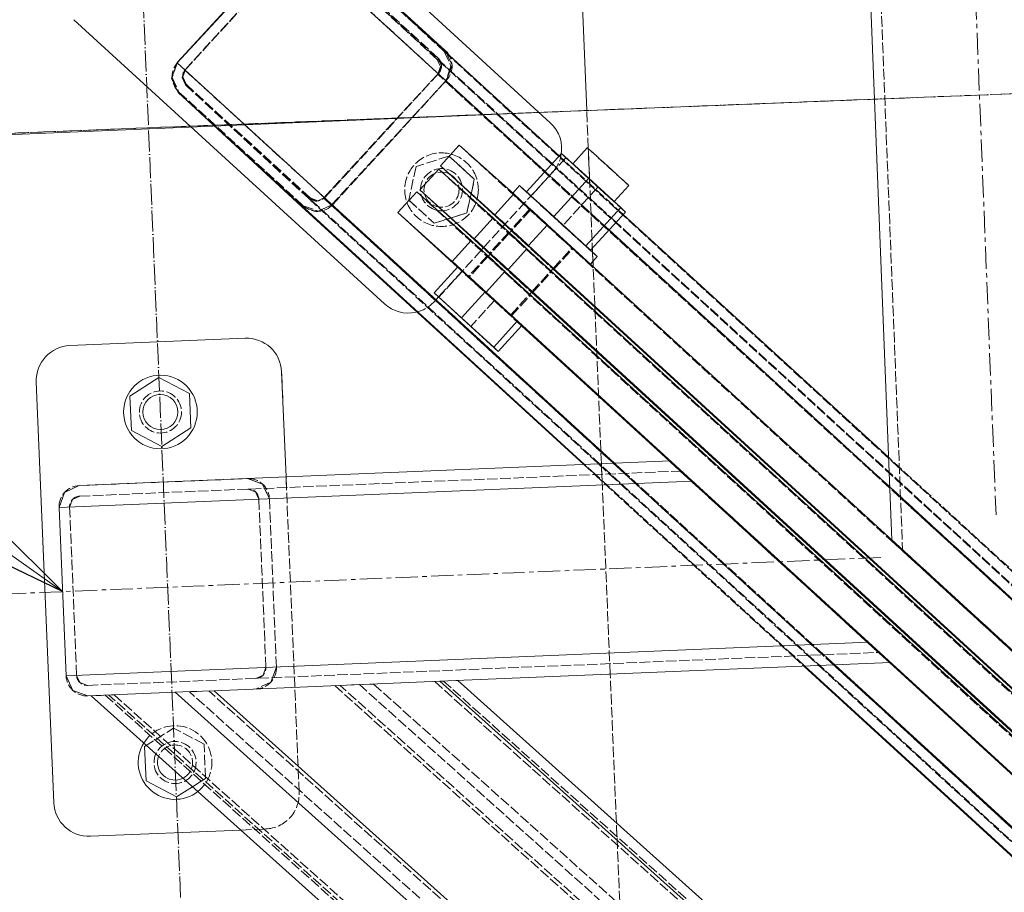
# Model space of a CAD drawing. Header units: millimetres. Extents: x -15129 to 9171, y -18789 to 5877.
# Tile 183 of 256: x -12043 to -11763, y -1442 to -1193. Entities that reach past the tile are written whole.
import ezdxf

# ---------------------------------------------------------------- set-up
doc = ezdxf.new("R2010")
doc.units = ezdxf.units.MM
for name, pattern in [('ACAD_ISO02W100', [15, 12, -3]), ('ACAD_ISO04W100', [30, 24, -3, 0, -3]), ('CENTER', [50.8, 31.75, -6.35, 6.35, -6.35])]:
    doc.linetypes.add(name, pattern=pattern)
for name, color, linetype in [('AS_Belki', 145, 'Continuous'), ('AS_Blachy', 30, 'Continuous'), ('AS_DIM_ON', 7, 'Continuous'), ('AS_Kotwy', 9, 'Continuous'), ('AS_Sciany betonowe', 252, 'Continuous'), ('AS_Siatki', 72, 'Continuous'), ('AS_Sruby', 9, 'Continuous')]:
    doc.layers.add(name, color=color, linetype=linetype)

msp = doc.modelspace()

# ---------------------------------------------------------------- linework, layer by layer
at = {"color": 5, "linetype": 'CENTER', "lineweight": 13, "ltscale": 0.2}
for p, q in [((-11791.27, -668.67, -8532.25), (-11765.04, -1333.97, 3773.14)), ((-13245.72, -1406.54, 76020.01), (-11796.7, -1346.1, 59713.92))]:
    msp.add_line(p, q, dxfattribs=at)
at = {"color": 7, "lineweight": 13}
msp.add_line((-12031.13, -1355.88), (-12580.38, -967.33), dxfattribs=at)
at = {"color": 0, "linetype": 'ByBlock', "lineweight": -2}
for p, q in [((-12067.14, -1320.2), (-12031.13, -1355.88)), ((-12031.13, -1355.88), (-12076.76, -1333.81))]:
    msp.add_line(p, q, dxfattribs=at)
at = {"layer": 'AS_Belki', "color": 145, "linetype": 'Continuous', "lineweight": 13, "ltscale": 0.25}
for p, q in [((-11802.73, -1139.56), (-11794.78, -1341.08)), ((-11965.93, -1169.91), (-11998.47, -1205.19)), ((-11965.92, -1169.59), (-11998.33, -1205)), ((-11893.62, -1236.08), (-11965.93, -1169.91)), ((-11889.59, -1231.67), (-11957.46, -1169.55)), ((-11922.04, -1201.62), (-11957.45, -1169.22)), ((-11921.75, -1202.24), (-11922.04, -1201.62)), ((-11998.47, -1205.19), (-12000.06, -1209.5)), ((-11873.79, -1319.29), (-11998.47, -1205.19)), ((-11998.33, -1205), (-11998.35, -1205.07)), ((-12000.06, -1209.5), (-11998.14, -1213.66)), ((-11998.14, -1213.66), (-11963, -1246.07)), ((-11882.32, -1319.65), (-11998.14, -1213.66)), ((-11963, -1246.07), (-11882.59, -1319.66)), ((-11795.71, -1317.58), (-11871.33, -1248.38)), ((-11795.38, -1325.98), (-11875.35, -1252.8)), ((-11857.88, -1318.63), (-12026.39, -1325.66)), ((-11856.02, -1320.31), (-11857.88, -1318.63)), ((-11851.57, -1324.37), (-11856.02, -1320.31)), ((-11851.57, -1324.37), (-12032.13, -1331.9)), ((-12030.55, -1327.59), (-12032.13, -1331.9)), ((-12026.39, -1325.66), (-12030.55, -1327.59)), ((-12032.13, -1331.9), (-12030.13, -1379.86)), ((-12032.13, -1331.9), (-12030.13, -1379.86)), ((-11794.78, -1341.08), (-11756.61, -1376.03)), ((-11801.36, -1370.32), (-12030.13, -1379.86)), ((-11796.93, -1374.38), (-11801.36, -1370.32)), ((-11795.12, -1376.06), (-11796.93, -1374.38)), ((-11923.56, -1381.42), (-11795.12, -1376.06)), ((-11819.83, -1377.1), (-10904.81, -2214.46)), ((-10904.54, -2214.45), (-11819.56, -1377.08)), ((-10896.01, -2214.09), (-11811.03, -1376.73)), ((-12030.13, -1379.86), (-12028.2, -1384.03)), ((-12030.13, -1379.86), (-12028.2, -1384.03)), ((-11987.96, -1384.11), (-11923.56, -1381.42)), ((-11918.74, -1381.22), (-11923.56, -1381.42)), ((-11824.04, -1470.61), (-11923.56, -1381.42)), ((-11918.5, -1381.21), (-11918.74, -1381.22)), ((-11823.88, -1466.02), (-11918.5, -1381.21)), ((-12028.2, -1384.03), (-12023.89, -1385.61)), ((-12023.89, -1385.61), (-11994.53, -1384.38)), ((-12022.98, -1385.57), (-11879.43, -1514.23)), ((-11994.53, -1384.38), (-11999, -1384.57)), ((-11999, -1384.57), (-11855.45, -1513.23)), ((-11994.53, -1384.38), (-11987.96, -1384.11)), ((-11987.96, -1384.11), (-11849.3, -1508.38))]:
    msp.add_line(p, q, dxfattribs=at)
at = {"layer": 'AS_Belki', "color": 84, "linetype": 'ACAD_ISO02W100', "lineweight": 13, "ltscale": 0.25}
for p, q in [((-11799.73, -1139.44), (-11791.67, -1343.95)), ((-11957.46, -1169.55), (-11922.32, -1201.97)), ((-11963.73, -1171.94), (-11996.27, -1207.22)), ((-11996.11, -1207.03), (-11963.71, -1171.62)), ((-11963.73, -1171.94), (-9882.04, -3076.96)), ((-11959.5, -1171.76), (-11924.35, -1204.18)), ((-11891.61, -1233.88), (-11959.5, -1171.76)), ((-11959.47, -1171.43), (-11924.06, -1203.83)), ((-11924.06, -1203.83), (-11923.77, -1204.45)), ((-11922.32, -1201.97), (-11920.41, -1206.13)), ((-11922.32, -1201.97), (-9916.14, -3037.89)), ((-11920.09, -1205.78), (-11921.75, -1202.24)), ((-11998.35, -1205.07), (-11999.9, -1209.32)), ((-11924.35, -1204.18), (-11923.4, -1206.25)), ((-10853.86, -2183.82), (-11924.35, -1204.18)), ((-11923.4, -1206.25), (-11924.19, -1208.41)), ((-11923.09, -1205.91), (-11923.87, -1208.07)), ((-11923.77, -1204.45), (-11923.09, -1205.91)), ((-11920.41, -1206.13), (-11922, -1210.43)), ((-11920.65, -1207.31), (-11920.09, -1205.78)), ((-11999.9, -1209.32), (-11997.95, -1213.48)), ((-11996.27, -1207.22), (-11997.07, -1209.37)), ((-11997.07, -1209.37), (-11996.11, -1211.45)), ((-11996.9, -1209.19), (-11996.11, -1207.03)), ((-11995.93, -1211.27), (-11996.9, -1209.19)), ((-11996.27, -1207.22), (-9914.24, -3112.56)), ((-11924.19, -1208.41), (-11956.74, -1243.69)), ((-11923.87, -1208.07), (-11956.28, -1243.48)), ((-11795.37, -1326.3), (-11924.19, -1208.41)), ((-11921.66, -1210.1), (-11920.65, -1207.31)), ((-11996.11, -1211.45), (-11960.97, -1243.87)), ((-11996.11, -1211.45), (-9918.5, -3112.74)), ((-11960.52, -1243.67), (-11995.93, -1211.27)), ((-11922, -1210.43), (-11954.54, -1245.72)), ((-11954.06, -1245.51), (-11921.66, -1210.1)), ((-11922, -1210.43), (-9924.65, -3038.27)), ((-11962.54, -1245.88), (-11997.95, -1213.48)), ((-11871.33, -1248.38), (-11889.59, -1231.67)), ((-11873.35, -1250.6), (-11891.61, -1233.88)), ((-11875.35, -1252.8), (-11893.62, -1236.08)), ((-11958.7, -1247.65), (-11963, -1246.07)), ((-11962.54, -1245.88), (-11958.23, -1247.45)), ((-11960.97, -1243.87), (-11878.34, -1319.48)), ((-11958.82, -1244.66), (-11960.97, -1243.87)), ((-11958.37, -1244.45), (-11960.52, -1243.67)), ((-11956.74, -1243.69), (-11958.82, -1244.66)), ((-11954.54, -1245.72), (-11958.7, -1247.65)), ((-11958.36, -1244.45), (-11958.37, -1244.45)), ((-11956.28, -1243.48), (-11958.36, -1244.45)), ((-11957.45, -1247.09), (-11954.06, -1245.51)), ((-11874.11, -1319.31), (-11956.74, -1243.69)), ((-11954.54, -1245.72), (-9956.85, -3073.87)), ((-11958.23, -1247.45), (-11957.45, -1247.09)), ((-10853.87, -2183.55), (-11873.35, -1250.6)), ((-11858.17, -1318.64), (-11857.88, -1318.63)), ((-11856.35, -1320.33), (-11858.17, -1318.64)), ((-11736.53, -1371.73), (-11795.71, -1317.58)), ((-12026.26, -1328.66), (-11854.74, -1321.5)), ((-11882.59, -1319.66), (-11879.45, -1322.53)), ((-11879.18, -1322.52), (-11882.32, -1319.65)), ((-11878.34, -1319.48), (-11875.2, -1322.36)), ((-11870.97, -1322.18), (-11874.11, -1319.31)), ((-11870.65, -1322.17), (-11873.79, -1319.29)), ((-11851.92, -1324.39), (-11856.35, -1320.33)), ((-11854.74, -1321.5), (-11855.03, -1321.51)), ((-11854.12, -1322.36), (-11855.03, -1321.51)), ((-11853.81, -1322.34), (-11854.74, -1321.5)), ((-12026.39, -1325.66), (-11978.43, -1323.66)), ((-11978.43, -1323.66), (-11980.97, -1323.76)), ((-11974.12, -1325.24), (-11978.43, -1323.66)), ((-11978.43, -1323.66), (-11974.12, -1325.24)), ((-11879.45, -1322.53), (-11822.97, -1374.22)), ((-11822.7, -1374.21), (-11879.18, -1322.52)), ((-11875.2, -1322.36), (-11818.72, -1374.05)), ((-11814.48, -1373.87), (-11870.97, -1322.18)), ((-11814.17, -1373.86), (-11870.65, -1322.17)), ((-11851.91, -1324.39), (-11854.12, -1322.36)), ((-11851.59, -1324.37), (-11853.81, -1322.34)), ((-11803.26, -1368.92), (-11851.92, -1324.39)), ((-11801.7, -1370.33), (-11851.91, -1324.39)), ((-11801.38, -1370.32), (-11851.59, -1324.37)), ((-11978.3, -1326.66), (-11976.15, -1327.44)), ((-11976.15, -1327.44), (-11975.18, -1329.53)), ((-11973.55, -1326.46), (-11974.12, -1325.24)), ((-11974.12, -1325.24), (-11972.18, -1329.4)), ((-11972.18, -1329.4), (-11973.55, -1326.46)), ((-11736.2, -1380.14), (-11795.38, -1325.98)), ((-12029.13, -1331.78), (-12028.35, -1329.62)), ((-12028.34, -1329.62), (-12029.13, -1331.78)), ((-12028.35, -1329.62), (-12026.26, -1328.66)), ((-12026.26, -1328.66), (-12028.34, -1329.62)), ((-11975.18, -1329.53), (-11973.18, -1377.49)), ((-11975.18, -1329.53), (-11973.18, -1377.49)), ((-11970.18, -1377.36), (-11972.18, -1329.4)), ((-11736.19, -1380.45), (-11792.25, -1329.15)), ((-12027.13, -1379.74), (-12029.13, -1331.78)), ((-12029.13, -1331.78), (-12027.13, -1379.74)), ((-11794.78, -1341.08), (-11794.77, -1341.45)), ((-11794.78, -1341.09), (-11794.78, -1341.1)), ((-11794.78, -1341.1), (-11794.77, -1341.45)), ((-11794.77, -1341.45), (-11732.48, -1398.46)), ((-11791.67, -1343.94), (-11791.67, -1343.95)), ((-11791.67, -1343.95), (-11791.66, -1344.28)), ((-11791.67, -1343.95), (-11735.6, -1395.27)), ((-11791.66, -1344.28), (-11735.59, -1395.6)), ((-11801.72, -1370.33), (-11803.26, -1368.92)), ((-11797.27, -1374.4), (-11801.72, -1370.33)), ((-11799.47, -1372.36), (-11801.7, -1370.33)), ((-11799.16, -1372.35), (-11801.38, -1370.32)), ((-11798.54, -1373.2), (-11799.47, -1372.36)), ((-11798.26, -1373.19), (-11799.16, -1372.35)), ((-12024.01, -1382.61), (-11798.26, -1373.19)), ((-11822.97, -1374.22), (-11819.83, -1377.1)), ((-11819.56, -1377.08), (-11822.7, -1374.21)), ((-11818.72, -1374.05), (-11815.58, -1376.92)), ((-11811.35, -1376.74), (-11814.48, -1373.87)), ((-11811.03, -1376.73), (-11814.17, -1373.86)), ((-11798.54, -1373.2), (-11798.26, -1373.19)), ((-11795.4, -1376.08), (-11797.27, -1374.4)), ((-11973.18, -1377.49), (-11973.97, -1379.64)), ((-11973.18, -1377.49), (-11973.97, -1379.64)), ((-11970.18, -1377.36), (-11971.76, -1381.67)), ((-11971.3, -1380.41), (-11970.18, -1377.36)), ((-11815.58, -1376.92), (-10900.56, -2214.28)), ((-10896.33, -2214.11), (-11811.35, -1376.74)), ((-11795.12, -1376.06), (-11795.4, -1376.08)), ((-12026.17, -1381.82), (-12027.13, -1379.74)), ((-12027.13, -1379.74), (-12026.17, -1381.82)), ((-11973.97, -1379.64), (-11976.05, -1380.61)), ((-11973.97, -1379.64), (-11976.05, -1380.61)), ((-11971.76, -1381.67), (-11971.3, -1380.41)), ((-12026.17, -1381.82), (-12024.01, -1382.61)), ((-11971.76, -1381.67), (-11975.93, -1383.61)), ((-11953.53, -1382.67), (-11854.02, -1471.86)), ((-11852.52, -1471.8), (-11952.03, -1382.61)), ((-11946.51, -1382.38), (-11948.75, -1382.47)), ((-11942.48, -1382.21), (-11946.96, -1382.4)), ((-11849.44, -1469.38), (-11946.51, -1382.38)), ((-11942.48, -1382.21), (-11847.86, -1467.02)), ((-11922.65, -1381.38), (-11925.06, -1381.48)), ((-11925.06, -1381.48), (-11825.54, -1470.68)), ((-11922.53, -1381.38), (-11922.65, -1381.38)), ((-11825.46, -1468.38), (-11922.53, -1381.38)), ((-12022.75, -1385.56), (-12022.98, -1385.57)), ((-12016.43, -1385.3), (-12022.75, -1385.56)), ((-12018.96, -1385.4), (-11877.85, -1511.87)), ((-12018.84, -1385.4), (-12018.96, -1385.4)), ((-11879.27, -1509.63), (-12017.93, -1385.36)), ((-12016.43, -1385.3), (-11877.77, -1509.57)), ((-11992.74, -1384.31), (-11994.98, -1384.4)), ((-11853.88, -1510.87), (-11994.98, -1384.4)), ((-11850.8, -1508.45), (-11989.46, -1384.17))]:
    msp.add_line(p, q, dxfattribs=at)
for centre, start, end in [((-11926.09, -1206.05), 317.5375, 47.5375), ((-11993.9, -1209.05), 137.5375, 227.5375), ((-11958.49, -1241.46), 227.5375, 317.5375), ((-11978.18, -1329.65), 2.3883, 92.3883), ((-12026.14, -1331.65), 92.3883, 182.3883), ((-11976.18, -1377.61), 272.3883, 2.3883), ((-12024.14, -1379.61), 182.3883, 272.3883)]:
    msp.add_arc(centre, 3, start, end, dxfattribs=at)
at = {"layer": 'AS_Belki', "color": 84, "linetype": 'ACAD_ISO02W100', "lineweight": 13, "ltscale": 0.25, "extrusion": (3.71635e-14, 1.73593e-14, -1)}
msp.add_arc((11926.09, -1206.05), 6, 132.4625, 222.4625, dxfattribs=at)
at = {"layer": 'AS_Belki', "color": 84, "linetype": 'ACAD_ISO02W100', "lineweight": 13, "ltscale": 0.25, "extrusion": (1.1149e-13, 5.20778e-14, -1)}
msp.add_arc((11993.9, -1209.05, 0), 6, 312.4625, 42.4625, dxfattribs=at)
at = {"layer": 'AS_Belki', "color": 84, "linetype": 'ACAD_ISO02W100', "lineweight": 13, "ltscale": 0.25, "extrusion": (-1.40037e-14, -3.85534e-14, -1)}
msp.add_arc((11958.49, -1241.46), 6, 222.4625, 312.4625, dxfattribs=at)
at = {"layer": 'AS_Belki', "color": 84, "linetype": 'ACAD_ISO02W100', "lineweight": 13, "ltscale": 0.25, "extrusion": (-2.37929e-15, -4.24767e-15, -1)}
msp.add_arc((11978.18, -1329.65), 6, 87.6117, 177.6117, dxfattribs=at)
at = {"layer": 'AS_Belki', "color": 84, "linetype": 'ACAD_ISO02W100', "lineweight": 13, "ltscale": 0.25, "extrusion": (5.59521e-15, 8.34722e-16, -1)}
msp.add_arc((12026.14, -1331.65), 6, 357.6117, 87.6117, dxfattribs=at)
at = {"layer": 'AS_Belki', "color": 84, "linetype": 'ACAD_ISO02W100', "lineweight": 13, "ltscale": 0.25, "extrusion": (1.34189e-14, -2.03017e-15, -1)}
msp.add_arc((11976.18, -1377.61), 6, 177.6117, 267.6117, dxfattribs=at)
at = {"layer": 'AS_Belki', "color": 84, "linetype": 'ACAD_ISO02W100', "lineweight": 13, "ltscale": 0.25, "extrusion": (-5.24417e-15, -1.20714e-14, -1)}
msp.add_arc((12024.14, -1379.61), 6, 267.6117, 357.6117, dxfattribs=at)
at = {"layer": 'AS_Blachy', "color": 145, "linetype": 'Continuous', "lineweight": 13, "ltscale": 0.25}
for p, q in [((-11892.1, -1222.24), (-11980.63, -1141.22)), ((-12027.89, -1192.86), (-11939.36, -1273.88)), ((-11918.05, -1228.63), (-11923.44, -1234.54)), ((-11902.53, -1242.54), (-11918.05, -1228.63)), ((-11923.44, -1234.54), (-11903.19, -1253.07)), ((-11907.92, -1248.45), (-11923.44, -1234.54)), ((-11923.91, -1235.47), (-11929.31, -1241.38)), ((-11908.4, -1249.37), (-11923.91, -1235.47)), ((-11930.18, -1241.93), (-11935.57, -1247.84)), ((-11914.66, -1255.84), (-11930.18, -1241.93)), ((-11929.31, -1241.38), (-11909.26, -1259.72)), ((-11929.31, -1241.38), (-11913.79, -1255.28)), ((-11907.92, -1248.45), (-11902.53, -1242.54)), ((-11918.55, -1263.42), (-11935.57, -1247.84)), ((-11935.57, -1247.84), (-11920.06, -1261.75)), ((-11913.79, -1255.28), (-11908.4, -1249.37)), ((-11892.88, -1251.32), (-11898.28, -1257.23)), ((-11689.09, -1437.81), (-11892.88, -1251.32)), ((-11920.06, -1261.75), (-11914.66, -1255.84)), ((-11894.66, -1260.53), (-11898.28, -1257.23)), ((-11898.75, -1258.15), (-11904.14, -1264.06)), ((-11685.53, -1453.27), (-11898.75, -1258.15)), ((-11694.49, -1443.72), (-11894.66, -1260.53)), ((-11905.02, -1264.61), (-11910.41, -1270.52)), ((-11701.23, -1451.11), (-11905.02, -1264.61)), ((-11904.14, -1264.06), (-11900.73, -1267.18)), ((-11891.39, -1263.88), (-11723.38, -1417.63)), ((-11900.73, -1267.18), (-11690.92, -1459.18)), ((-11910.41, -1270.52), (-11906.8, -1273.83)), ((-11897.46, -1270.52), (-11729.45, -1424.27)), ((-11906.8, -1273.83), (-11706.62, -1457.02)), ((-11900.29, -1280.13), (-11858.2, -1318.64)), ((-11979.1, -1283.65), (-12029.05, -1285.73)), ((-11967.44, -1323.2), (-11968.69, -1293.23)), ((-12038.63, -1296.14), (-12033.63, -1416.04)), ((-11795.44, -1376.08), (-11738.74, -1427.97)), ((-12023.22, -1425.61), (-11980.3, -1423.82))]:
    msp.add_line(p, q, dxfattribs=at)
at = {"layer": 'AS_Blachy', "color": 84, "linetype": 'ACAD_ISO02W100', "lineweight": 13, "ltscale": 0.25}
for p, q in [((-11918.05, -1228.63), (-11700.61, -1427.62)), ((-11891.48, -1236.36), (-11925.23, -1273.25)), ((-11923.91, -1235.47), (-11697.04, -1443.08)), ((-11930.18, -1241.93), (-11712.74, -1440.92)), ((-11897.66, -1243.12), (-11897.61, -1243.07)), ((-11899.69, -1245.34), (-11899.58, -1245.22)), ((-11897.96, -1246.85), (-11903.35, -1252.76)), ((-11904.02, -1253.5), (-11909.42, -1259.41)), ((-11903.19, -1253.07), (-11891.39, -1263.88)), ((-11910.09, -1260.14), (-11915.47, -1266.04)), ((-11911.73, -1258.5), (-11911.21, -1257.93)), ((-11909.26, -1259.72), (-11897.46, -1270.52)), ((-11891.06, -1264), (-11885.67, -1258.09)), ((-11900.29, -1280.13), (-11918.55, -1263.42)), ((-11917.29, -1264.57), (-11917.2, -1264.47)), ((-11897.13, -1270.65), (-11891.73, -1264.74)), ((-11915.47, -1266.04), (-11915.48, -1266.05)), ((-11903.16, -1277.27), (-11897.8, -1271.39)), ((-11925.23, -1273.25), (-11923.98, -1271.89)), ((-11903.19, -1277.3), (-11903.16, -1277.27)), ((-11968.22, -1304.43), (-11968.69, -1293.23)), ((-11858.2, -1318.64), (-11855.07, -1321.52)), ((-11855.07, -1321.52), (-11798.58, -1373.21)), ((-11967.31, -1326.2), (-11967.44, -1323.2)), ((-11963.69, -1413.12), (-11967.44, -1323.2)), ((-11798.58, -1373.21), (-11795.44, -1376.08)), ((-11964.94, -1383.15), (-11965.06, -1380.15)), ((-11963.69, -1413.12), (-11964.05, -1404.34)), ((-11980.3, -1423.82), (-11973.26, -1423.53)), ((-11980.3, -1423.82), (-11976.28, -1423.66))]:
    msp.add_line(p, q, dxfattribs=at)
at = {"layer": 'AS_Blachy', "color": 84, "linetype": 'ACAD_ISO02W100', "lineweight": 13, "ltscale": 0.25, "extrusion": (-0.674003, -0.73872, 0.003648)}
for centre in [(-7940.6, -32.62, 8940.34), (-7940.6, -32.65, 8949.34), (-7940.6, -32.68, 8958.34), (-7940.6, -32.71, 8966.34)]:
    msp.add_circle(centre, 9, dxfattribs=at)
at = {"layer": 'AS_Blachy', "color": 84, "linetype": 'ACAD_ISO02W100', "lineweight": 13, "ltscale": 0.25}
for centre in [(-12003.24, -1304.68), (-11999.07, -1404.59)]:
    msp.add_circle(centre, 6, dxfattribs=at)
at = {"layer": 'AS_Blachy', "color": 145, "linetype": 'Continuous', "lineweight": 13, "ltscale": 0.25}
for centre, start, end in [((-11898.85, -1229.61), 348.0629, 47.5375), ((-11932.61, -1266.5), 227.5375, 282.397), ((-11978.68, -1293.64), 2.3883, 92.3883), ((-12028.64, -1295.73), 92.3883, 182.3883), ((-12023.64, -1415.62), 182.3883, 272.3883)]:
    msp.add_arc(centre, 10, start, end, dxfattribs=at)
at = {"layer": 'AS_Blachy', "color": 84, "linetype": 'ACAD_ISO02W100', "lineweight": 13, "ltscale": 0.25}
for centre, start, end in [((-11898.85, -1229.61), 317.5375, 348.0629), ((-11932.61, -1266.5), 282.397, 317.5375), ((-11973.68, -1413.54), 272.3883, 2.3883)]:
    msp.add_arc(centre, 10, start, end, dxfattribs=at)
at = {"layer": 'AS_Blachy', "color": 84, "linetype": 'ACAD_ISO02W100', "lineweight": 13, "ltscale": 0.25, "extrusion": (1.50574e-15, -5.46929e-16, -1)}
msp.add_arc((11923.11, -1241.31), 6, 357.5228, 357.4625, dxfattribs=at)
at = {"layer": 'AS_Blachy', "color": 145, "linetype": 'Continuous', "lineweight": 13, "ltscale": 0.25, "extrusion": (-0.674003, -0.73872, 0.003648)}
for centre in [(-7945.96, -32.62, 8940.24), (-7945.96, -32.65, 8948.24), (-7945.69, -32.65, 8949.24), (-7945.96, -32.68, 8958.24), (-7945.69, -32.68, 8957.24), (-7945.96, -32.71, 8966.24)]:
    msp.add_arc(centre, 10, 67.7371, 157.7371, dxfattribs=at)
at = {"layer": 'AS_Blachy', "color": 145, "linetype": 'Continuous', "lineweight": 13, "ltscale": 0.25, "extrusion": (0.674003, 0.73872, -0.003648)}
for centre in [(7940.6, -32.65, -8948.34), (7940.6, -32.68, -8957.34)]:
    msp.add_arc(centre, 9, 334.7207, 205.0734, dxfattribs=at)
at = {"layer": 'AS_Blachy', "color": 84, "linetype": 'ACAD_ISO02W100', "lineweight": 13, "ltscale": 0.25, "extrusion": (0.674003, 0.73872, -0.003648)}
for centre in [(7940.6, -32.65, -8948.34), (7940.6, -32.68, -8957.34)]:
    msp.add_arc(centre, 9, 205.0734, 334.7207, dxfattribs=at)
at = {"layer": 'AS_DIM_ON', "color": 5, "lineweight": 13}
for p, q in [((-11964.8, 888.23), (-11881.73, -1218.76)), ((-15128.95, -1354.19, -56747.47), (-11881.73, -1218.76, 37130))]:
    msp.add_line(p, q, dxfattribs=at)
at = {"layer": 'AS_Kotwy', "color": 84, "linetype": 'ACAD_ISO02W100', "lineweight": 13, "ltscale": 0.25}
for p, q in [((-11920.99, -1231.74), (-11930.34, -1234.69)), ((-11920.93, -1231.79), (-11920.99, -1231.74)), ((-11920.99, -1231.74), (-11913.76, -1238.35)), ((-11913.76, -1238.35), (-11920.93, -1231.79)), ((-11930.34, -1234.69), (-11932.45, -1244.26)), ((-11913.76, -1238.35), (-11915.88, -1247.92)), ((-11914.69, -1242.55), (-11913.76, -1238.35)), ((-11914.91, -1243.54), (-11914.69, -1242.55)), ((-11932.45, -1244.26), (-11932.37, -1244.33)), ((-11932.45, -1244.26), (-11925.22, -1250.87)), ((-11932.37, -1244.33), (-11925.22, -1250.87)), ((-11915.88, -1247.92), (-11914.91, -1243.54)), ((-11915.88, -1247.92), (-11925.22, -1250.87)), ((-11920.54, -1249.4), (-11915.88, -1247.92)), ((-11925.22, -1250.87), (-11921.51, -1249.7)), ((-11921.51, -1249.7), (-11920.54, -1249.4)), ((-12007.76, -1400.05), (-11999.48, -1394.8)), ((-11990.8, -1399.34), (-11999.48, -1394.8)), ((-11990.39, -1409.13), (-11990.8, -1399.34)), ((-11990.39, -1409.13), (-11994.08, -1411.47)), ((-11994.08, -1411.47), (-11991.62, -1409.91)), ((-11991.62, -1409.91), (-11990.39, -1409.13))]:
    msp.add_line(p, q, dxfattribs=at)
at = {"layer": 'AS_Kotwy', "color": 145, "linetype": 'Continuous', "lineweight": 13, "ltscale": 0.25}
for p, q in [((-12003.65, -1294.88), (-12011.93, -1300.13)), ((-11994.97, -1299.43), (-12003.65, -1294.88)), ((-11994.56, -1309.22), (-11994.97, -1299.43)), ((-12011.93, -1300.13), (-12011.52, -1309.92)), ((-12011.52, -1309.92), (-12002.83, -1314.47)), ((-12002.83, -1314.47), (-11994.56, -1309.22)), ((-12007.22, -1399.7), (-12007.76, -1400.05)), ((-12007.76, -1400.05), (-12007.35, -1409.84)), ((-12007.35, -1409.84), (-11998.67, -1414.38)), ((-11998.67, -1414.38), (-11994.08, -1411.47))]:
    msp.add_line(p, q, dxfattribs=at)
at = {"layer": 'AS_Kotwy', "color": 84, "linetype": 'ACAD_ISO02W100', "lineweight": 13, "ltscale": 0.25}
for radius in [10.5, 5]:
    msp.add_circle((-11923.11, -1241.31), radius, dxfattribs=at)
at = {"layer": 'AS_Kotwy', "color": 145, "linetype": 'Continuous', "lineweight": 13, "ltscale": 0.25}
for radius in [10.5, 5]:
    msp.add_circle((-12003.24, -1304.68), radius, dxfattribs=at)
at = {"layer": 'AS_Kotwy', "color": 84, "linetype": 'ACAD_ISO02W100', "lineweight": 13, "ltscale": 0.25}
for radius, start, end in [(10.5, 308.261, 147.982), (5, 296.9544, 159.2138)]:
    msp.add_arc((-11999.07, -1404.59), radius, start, end, dxfattribs=at)
at = {"layer": 'AS_Kotwy', "color": 145, "linetype": 'Continuous', "lineweight": 13, "ltscale": 0.25}
for radius, start, end in [(10.5, 147.982, 308.261), (5, 159.2138, 296.9544)]:
    msp.add_arc((-11999.07, -1404.59), radius, start, end, dxfattribs=at)
at = {"layer": 'AS_Sciany betonowe', "color": 84, "linetype": 'ACAD_ISO02W100', "lineweight": 13, "ltscale": 0.25}
for p, q in [((-10867.87, -1178.79), (-12160.18, -1229.73)), ((-11799.73, -1215.52), (-11796.74, -1215.4)), ((-11983.36, -1222.76), (-11935.7, -1220.88)), ((-11935.7, -1220.88), (-11935.59, -1220.88)), ((-11935.59, -1220.88), (-11931.37, -1220.71)), ((-11931.37, -1220.71), (-11907.05, -1219.75)), ((-11907.05, -1219.75), (-11902.79, -1219.59)), ((-11902.79, -1219.59), (-11895.32, -1219.29)), ((-11875.03, -1379.4), (-11881.73, -1218.76)), ((-11994.72, -1223.21), (-11988.07, -1222.95)), ((-11988.07, -1222.95), (-11987.62, -1222.93)), ((-11987.62, -1222.93), (-11983.36, -1222.76)), ((-11880.92, -1238.25), (-11881.28, -1229.58)), ((-11880.91, -1238.36), (-11880.92, -1238.25)), ((-11880.86, -1239.66), (-11880.91, -1238.36)), ((-11880.05, -1259.11), (-11880.09, -1257.99)), ((-11879.94, -1261.71), (-11880.05, -1259.11)), ((-11879.88, -1263.22), (-11879.94, -1261.71)), ((-11879.35, -1275.9), (-11879.39, -1274.86)), ((-11878.82, -1288.59), (-11878.86, -1287.54)), ((-11877.5, -1320.25), (-11877.53, -1319.45)), ((-11877.41, -1322.45), (-11877.5, -1320.25)), ((-11877.32, -1324.48), (-11877.41, -1322.45)), ((-11875.03, -1379.4), (-11875.16, -1376.4)), ((-11867.8, -1552.83), (-11873.26, -1421.76)), ((-11873.1, -1425.68), (-11873.26, -1421.76))]:
    msp.add_line(p, q, dxfattribs=at)
at = {"layer": 'AS_Sciany betonowe', "color": 145, "linetype": 'ACAD_ISO02W100', "lineweight": 13, "ltscale": 0.25}
for p, q in [((-11895.32, -1219.29), (-11799.73, -1215.52)), ((-11881.28, -1229.58), (-11881.73, -1218.76)), ((-12160.18, -1229.73), (-11994.72, -1223.21)), ((-11873.26, -1421.76), (-11875.03, -1379.4))]:
    msp.add_line(p, q, dxfattribs=at)
at = {"layer": 'AS_Siatki', "color": 20, "linetype": 'ACAD_ISO04W100', "lineweight": 13, "ltscale": 0.25}
for p, q in [((-491.11, -769.7), (-12256.44, -1233.53)), ((-11347.6, -17024.7), (-12017.05, -973.9))]:
    msp.add_line(p, q, dxfattribs=at)
at = {"layer": 'AS_Sruby', "color": 145, "linetype": 'Continuous', "lineweight": 13, "ltscale": 0.25}
for p, q in [((-11881.55, -1229.35), (-11885.7, -1233.91)), ((-11888.95, -1230.96), (-11898.91, -1241.89)), ((-11881.11, -1238.07), (-11888.95, -1230.96)), ((-11900.87, -1240.14), (-11902.82, -1242.28)), ((-11891.08, -1249), (-11881.11, -1238.07)), ((-11871.98, -1246.43), (-11881.11, -1238.07)), ((-11873.88, -1244.69), (-11869.73, -1240.13)), ((-11871.98, -1246.43), (-11881.95, -1257.35)), ((-11880.63, -1258.57), (-11870.68, -1247.68)), ((-11870.68, -1247.68), (-11871.98, -1246.43)), ((-11903.11, -1252.98), (-11903.7, -1253.63)), ((-11909.17, -1259.63), (-11909.77, -1260.28)), ((-11880.66, -1262.5), (-11878.71, -1260.36)), ((-11918.47, -1263.32), (-11925.21, -1270.71)), ((-11910.63, -1270.43), (-11918.47, -1263.32)), ((-11891.89, -1264.43), (-11891.29, -1263.76)), ((-11925.21, -1270.71), (-11923.91, -1271.96)), ((-11925.21, -1270.71), (-11917.37, -1277.82)), ((-11917.37, -1277.82), (-11910.63, -1270.43)), ((-11901.5, -1278.78), (-11910.63, -1270.43)), ((-11897.96, -1271.07), (-11897.35, -1270.41)), ((-11923.91, -1271.96), (-11914.78, -1280.31)), ((-11917.37, -1277.82), (-11908.24, -1286.17)), ((-11901.5, -1278.78), (-11908.24, -1286.17)), ((-11900.21, -1280.03), (-11901.5, -1278.78)), ((-11914.78, -1280.31), (-11906.95, -1287.42)), ((-11906.95, -1287.42), (-11900.21, -1280.03)), ((-11908.24, -1286.17), (-11906.95, -1287.42))]:
    msp.add_line(p, q, dxfattribs=at)
at = {"layer": 'AS_Sruby', "color": 84, "linetype": 'ACAD_ISO02W100', "lineweight": 13, "ltscale": 0.25}
for p, q in [((-11887.65, -1232.21), (-11888.95, -1230.96)), ((-11887.65, -1232.21), (-11897.62, -1243.15)), ((-11878.52, -1240.57), (-11887.65, -1232.21)), ((-11885.7, -1233.91), (-11885.73, -1233.93)), ((-11878.52, -1240.57), (-11888.49, -1251.5)), ((-11870.68, -1247.68), (-11878.52, -1240.57)), ((-11902.82, -1242.28), (-11902.89, -1242.36)), ((-11898.91, -1241.89), (-11898.92, -1241.9)), ((-11898.92, -1241.9), (-11897.62, -1243.15)), ((-11898.92, -1241.9), (-11891.09, -1249.01)), ((-11897.62, -1243.15), (-11888.49, -1251.5)), ((-11873.91, -1244.71), (-11873.88, -1244.69)), ((-11897.72, -1247.08), (-11903.11, -1252.98)), ((-11891.09, -1249.01), (-11881.96, -1257.36)), ((-11888.49, -1251.5), (-11880.66, -1258.61)), ((-11903.7, -1253.63), (-11909.17, -1259.63)), ((-11881.96, -1257.36), (-11880.66, -1258.61)), ((-11891.29, -1263.76), (-11885.9, -1257.86)), ((-11880.66, -1258.61), (-11880.63, -1258.57)), ((-11909.77, -1260.28), (-11915.23, -1266.26)), ((-11880.73, -1262.58), (-11880.66, -1262.5)), ((-11917.17, -1264.57), (-11923.91, -1271.96)), ((-11917.17, -1264.57), (-11918.47, -1263.32)), ((-11908.04, -1272.93), (-11917.17, -1264.57)), ((-11897.35, -1270.41), (-11891.89, -1264.43)), ((-11915.24, -1266.28), (-11915.25, -1266.29)), ((-11915.23, -1266.26), (-11915.24, -1266.28)), ((-11903.4, -1277.04), (-11897.96, -1271.07)), ((-11908.04, -1272.93), (-11914.78, -1280.31)), ((-11900.21, -1280.03), (-11908.04, -1272.93)), ((-11903.43, -1277.07), (-11903.42, -1277.06)), ((-11903.42, -1277.06), (-11903.4, -1277.04))]:
    msp.add_line(p, q, dxfattribs=at)
at = {"layer": 'AS_Sruby', "color": 84, "linetype": 'ACAD_ISO02W100', "lineweight": 13, "ltscale": 0.25, "extrusion": (-0.674003, -0.73872, 0.003648)}
for centre, radius in [((-7940.6, -32.55, 8922.54), 8), ((-7940.6, -32.62, 8940.34), 15), ((-7940.6, -32.62, 8940.34), 8), ((-7940.6, -32.71, 8966.34), 8)]:
    msp.add_circle(centre, radius, dxfattribs=at)
at = {"layer": 'AS_Sruby', "color": 145, "linetype": 'Continuous', "lineweight": 13, "ltscale": 0.25, "extrusion": (-0.674003, -0.73872, 0.003648)}
for centre, radius in [((-7940.6, -32.53, 8916.34), 8), ((-7940.6, -32.61, 8937.34), 15)]:
    msp.add_arc(centre, radius, 0.2371, 180.2371, dxfattribs=at)
at = {"layer": 'AS_Sruby', "color": 84, "linetype": 'ACAD_ISO02W100', "lineweight": 13, "ltscale": 0.25, "extrusion": (-0.674003, -0.73872, 0.003648)}
for centre, radius in [((-7940.6, -32.53, 8916.34), 8), ((-7940.6, -32.61, 8937.34), 15)]:
    msp.add_arc(centre, radius, 180.2371, 0.2371, dxfattribs=at)

doc.saveas('drawing.dxf')
